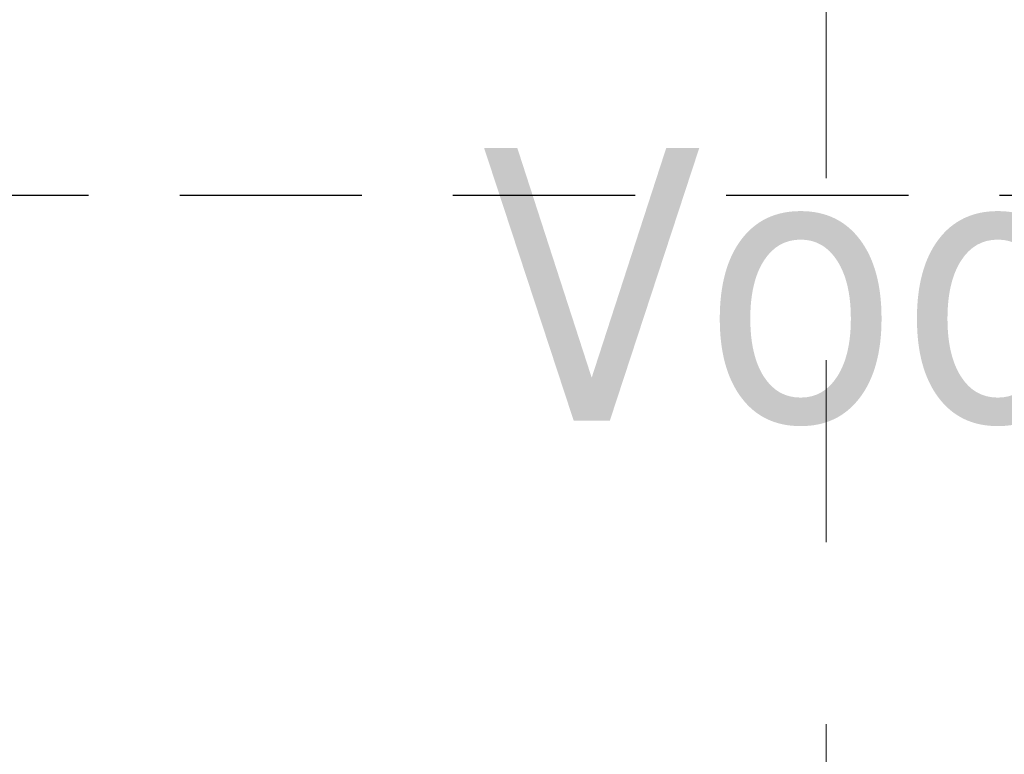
# Model space of a CAD drawing. Extents: x 3176 to 58266, y 1852 to 38199.
# Tile 199 of 256: x 36814 to 37672, y 34951 to 35591. Entities that reach past the tile are written whole.
import ezdxf

# ---------------------------------------------------------------- set-up
doc = ezdxf.new("R2010")
doc.units = 0
doc.header["$LTSCALE"] = 50
doc.linetypes.add('HIDDEN2', pattern=[4.7625, 3.175, -1.5875])
doc.linetypes.add('Onderlegger 1e verdieping$0$stramien', pattern=[22.225, 12.7, -3.175, 3.175, -3.175])
doc.layers.get('0').update_dxf_attribs({"linetype": 'CONTINUOUS'})
doc.layers.add('IWTEKST', color=2, linetype='CONTINUOUS')
doc.layers.add('Onderlegger 1e verdieping$0$A-AREA-IDEN', color=8, linetype='CONTINUOUS', lineweight=18)
doc.layers.add('Onderlegger 1e verdieping$0$S-GRID', color=8, linetype='CONTINUOUS', lineweight=18)
doc.styles.add('Onderlegger 1e verdieping$0$Tahoma_1', font='TAHOMA.TTF', dxfattribs={"height": 238.040123})

# ---------------------------------------------------------------- blocks, each defined once
blk = doc.blocks.new('Onderlegger 1e verdieping')
at = {"layer": 'Onderlegger 1e verdieping$0$S-GRID', "linetype": 'Onderlegger 1e verdieping$0$stramien'}
blk.add_line((37516.6, 37199.41), (37516.6, 1851.92), dxfattribs=at)
at = {"layer": 'Onderlegger 1e verdieping$0$A-AREA-IDEN', "insert": (38521.97, 35479.5), "char_height": 238.0401, "width": 3177, "attachment_point": 2, "line_spacing_factor": 1.000232, "style": 'Onderlegger 1e verdieping$0$Tahoma_1'}
blk.add_mtext('Voorruimte dames\\P11 m²', dxfattribs=at)

msp = doc.modelspace()

# ---------------------------------------------------------------- linework, layer by layer
at = {"layer": 'IWTEKST', "linetype": 'HIDDEN2'}
msp.add_line((5044.6, 35438.2), (53488.6, 35438.2), dxfattribs=at)

# ---------------------------------------------------------------- block references
msp.add_blockref('Onderlegger 1e verdieping', (0, 0))

doc.saveas('drawing.dxf')
